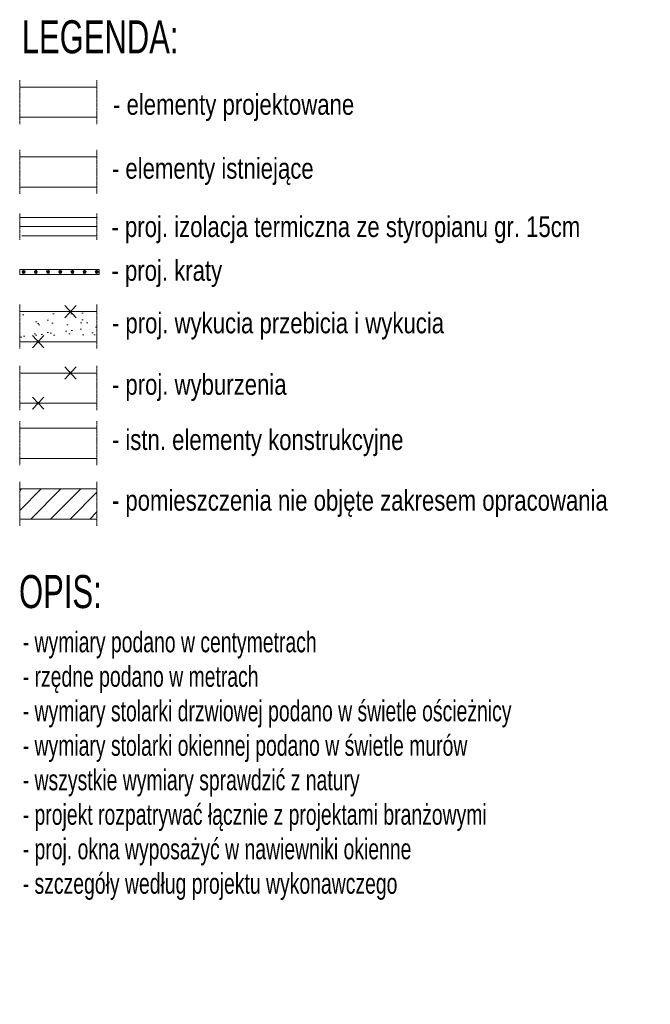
# Model space of a CAD drawing. Header units: millimetres. Extents: x 6354466 to 6508314, y -1889048 to -1342748.
# Tile 79 of 134: x 6448467 to 6453647, y -1755675 to -1747586. Entities that reach past the tile are written whole.
import ezdxf
from ezdxf.enums import TextEntityAlignment as Align

# ---------------------------------------------------------------- set-up
doc = ezdxf.new("R2010")
doc.units = ezdxf.units.MM
doc.linetypes.add('HIDDEN', pattern=[0.375, 0.25, -0.125])
for name, color, linetype, lineweight in [('L - PPOŻ', 10, 'Continuous', 15), ('L-2', 167, 'Continuous', 13), ('L-3', 10, 'Continuous', 18), ('L-8', 8, 'HIDDEN', 5), ('L-HATCH', 252, 'Continuous', 5), ('L-ISTNIEJĄCE BUDYNKI', 167, 'Continuous', 5), ('L-TXT', 141, 'Continuous', 9), ('L-Wyburzenia', 253, 'HIDDEN', 5)]:
    doc.layers.add(name, color=color, linetype=linetype, lineweight=lineweight)
doc.styles.add('125', font='cdmsimpl.shx', dxfattribs={"width": 0.7, "height": 125})
doc.styles.add('170', font='cdmsimpl.shx', dxfattribs={"width": 0.8, "height": 170})
doc.styles.add('200', font='cdmsimpl.shx', dxfattribs={"width": 0.7, "height": 200})
doc.linetypes.add('BATTING', pattern='A,0.00254,-2.54,[134,ltypeshp.shx,S=2.54,R=0,X=-2.54,Y=0],-5.08,[134,ltypeshp.shx,S=2.54,R=180,X=2.54,Y=0],-2.54', length=10.16254)

# ---------------------------------------------------------------- blocks, each defined once
blk = doc.blocks.new('wyburzacz')
for points in [[(-42, 38.8), (42, -38.8)], [(42, 38.8), (-42, -38.8)]]:
    blk.add_lwpolyline(points)

msp = doc.modelspace()

# ---------------------------------------------------------------- hatches: boundary and pattern name
at = {"layer": 'L-HATCH'}
h = msp.add_hatch(dxfattribs=at)
h.set_pattern_fill('AR-SAND', color=256, scale=3.6, style=0)
h.set_pattern_definition([(37.5, (4141594.3, -1578976.81), (-5.760113, 176.188765), [0, -138.9888, 0, -155.448, 0, -148.59]), (7.5, (4141594.3, -1578976.8), (161.828382, 258.057036), [0, -74.9808, 0, -125.2728, 0, -48.006]), (327.5, (4141481.82, -1578976.81), (284.757253, 0.517386), [0, -45.72, 0, -164.592, 0, -214.884]), (317.5, (4141481.82, -1578976.8), (274.880323, 80.254556), [0, -22.86, 0, -107.8992, 0, -123.444])])
h.paths.add_polyline_path([(6448467, -1749984), (6448467, -1750231.2), (6449102, -1750231.2), (6449102, -1749984)])
h = msp.add_hatch(dxfattribs=at)
h.set_pattern_fill('ANSI31', color=256, scale=36, style=0)
h.set_pattern_definition([(45, (4141594.29, -1578216.45), (-80.822305, 80.822305), [])])
h.paths.add_polyline_path([(6448467, -1751441), (6448467, -1751688.2), (6449102, -1751688.2), (6449102, -1751441)])

# ---------------------------------------------------------------- linework, layer by layer
at = {"layer": 'L-2'}
for p, q in [((6448467, -1748713.8), (6449102, -1748713.8)), ((6449102, -1748961), (6448467, -1748961))]:
    msp.add_line(p, q, dxfattribs=at)
at = {"layer": 'L-3'}
for p, q in [((6448467, -1748140.5), (6449102, -1748140.5)), ((6449102, -1748387.7), (6448467, -1748387.7))]:
    msp.add_line(p, q, dxfattribs=at)
at = {"layer": 'L-3', "ltscale": 8}
for p, q in [((6449100.5, -1749210.8), (6448469, -1749210.8)), ((6449100.5, -1749360.8), (6448485, -1749360.8))]:
    msp.add_line(p, q, dxfattribs=at)
at = {"layer": 'L-3', "linetype": 'BATTING', "ltscale": 7}
msp.add_line((6449100.5, -1749285.8), (6448469, -1749285.8), dxfattribs=at)
at = {"layer": 'L-3', "ltscale": 10}
msp.add_line((6448467, -1749638.6), (6448467, -1749678.6), dxfattribs=at)
at = {"layer": 'L-3'}
msp.add_lwpolyline([(6448467, -1749678.6), (6449119.8, -1749678.6), (6449119.8, -1749638.6), (6448467, -1749638.6)], dxfattribs=at)
for centre, radius in [((6448499.8, -1749658.6), 12), ((6448499.8, -1749658.6), 11), ((6448499.8, -1749658.6), 10), ((6448499.8, -1749658.6), 9), ((6448499.8, -1749658.6), 8), ((6448499.8, -1749658.6), 7), ((6448499.8, -1749658.6), 6), ((6448499.8, -1749658.6), 5), ((6448499.8, -1749658.6), 4), ((6448499.8, -1749658.6), 3), ((6448499.8, -1749658.6), 3), ((6448499.8, -1749658.6), 2), ((6448499.8, -1749658.6), 1), ((6448599.8, -1749658.6), 12), ((6448599.8, -1749658.6), 11), ((6448599.8, -1749658.6), 10), ((6448599.8, -1749658.6), 9), ((6448599.8, -1749658.6), 8), ((6448599.8, -1749658.6), 7), ((6448599.8, -1749658.6), 6), ((6448599.8, -1749658.6), 5), ((6448599.8, -1749658.6), 4), ((6448599.8, -1749658.6), 3), ((6448599.8, -1749658.6), 3), ((6448599.8, -1749658.6), 2), ((6448599.8, -1749658.6), 1), ((6448699.8, -1749658.6), 12), ((6448699.8, -1749658.6), 11), ((6448699.8, -1749658.6), 10), ((6448699.8, -1749658.6), 9), ((6448699.8, -1749658.6), 8), ((6448699.8, -1749658.6), 7), ((6448699.8, -1749658.6), 6), ((6448699.8, -1749658.6), 5), ((6448699.8, -1749658.6), 4), ((6448699.8, -1749658.6), 3), ((6448699.8, -1749658.6), 3), ((6448699.8, -1749658.6), 2), ((6448699.8, -1749658.6), 1), ((6448799.8, -1749658.6), 12), ((6448799.8, -1749658.6), 11), ((6448799.8, -1749658.6), 10), ((6448799.8, -1749658.6), 9), ((6448799.8, -1749658.6), 8), ((6448799.8, -1749658.6), 7), ((6448799.8, -1749658.6), 6), ((6448799.8, -1749658.6), 5), ((6448799.8, -1749658.6), 4), ((6448799.8, -1749658.6), 3), ((6448799.8, -1749658.6), 3), ((6448799.8, -1749658.6), 2), ((6448799.8, -1749658.6), 1), ((6448899.8, -1749658.6), 12), ((6448899.8, -1749658.6), 11), ((6448899.8, -1749658.6), 10), ((6448899.8, -1749658.6), 9), ((6448899.8, -1749658.6), 8), ((6448899.8, -1749658.6), 7), ((6448899.8, -1749658.6), 6), ((6448899.8, -1749658.6), 5), ((6448899.8, -1749658.6), 4), ((6448899.8, -1749658.6), 3), ((6448899.8, -1749658.6), 3), ((6448899.8, -1749658.6), 2), ((6448899.8, -1749658.6), 1), ((6448999.8, -1749658.6), 12), ((6448999.8, -1749658.6), 11), ((6448999.8, -1749658.6), 10), ((6448999.8, -1749658.6), 9), ((6448999.8, -1749658.6), 8), ((6448999.8, -1749658.6), 7), ((6448999.8, -1749658.6), 6), ((6448999.8, -1749658.6), 5), ((6448999.8, -1749658.6), 4), ((6448999.8, -1749658.6), 3), ((6448999.8, -1749658.6), 3), ((6448999.8, -1749658.6), 2), ((6448999.8, -1749658.6), 1), ((6449099.8, -1749658.6), 12), ((6449099.8, -1749658.6), 11), ((6449099.8, -1749658.6), 10), ((6449099.8, -1749658.6), 9), ((6449099.8, -1749658.6), 8), ((6449099.8, -1749658.6), 7), ((6449099.8, -1749658.6), 6), ((6449099.8, -1749658.6), 5), ((6449099.8, -1749658.6), 4), ((6449099.8, -1749658.6), 3), ((6449099.8, -1749658.6), 3), ((6449099.8, -1749658.6), 2), ((6449099.8, -1749658.6), 1)]:
    msp.add_circle(centre, radius, dxfattribs=at)
at = {"layer": 'L-8', "ltscale": 10}
for p, q in [((6448467, -1748444.3), (6448467, -1748082.1)), ((6449102, -1748082.1), (6449102, -1748444.3)), ((6448467, -1749017.6), (6448467, -1748655.4)), ((6449102, -1748655.4), (6449102, -1749017.6)), ((6448469, -1749393.3), (6448469, -1749178.2)), ((6449100.5, -1749178.2), (6449100.5, -1749393.3)), ((6448467, -1750287.8), (6448467, -1749925.7)), ((6449102, -1749925.7), (6449102, -1750287.8)), ((6448467, -1750792.7), (6448467, -1750430.5)), ((6449102, -1750430.5), (6449102, -1750792.7)), ((6448467, -1751246.2), (6448467, -1750884.1)), ((6449102, -1750884.1), (6449102, -1751246.2)), ((6448467, -1751744.8), (6448467, -1751382.6)), ((6449102, -1751382.6), (6449102, -1751744.8))]:
    msp.add_line(p, q, dxfattribs=at)
at = {"layer": 'L-ISTNIEJĄCE BUDYNKI'}
for p, q in [((6448467, -1750942.4), (6449102, -1750942.4)), ((6449102, -1751189.6), (6448467, -1751189.6)), ((6448467, -1751441), (6449102, -1751441)), ((6449102, -1751688.2), (6448467, -1751688.2))]:
    msp.add_line(p, q, dxfattribs=at)
at = {"layer": 'L-Wyburzenia', "ltscale": 20}
for p, q in [((6448467, -1749984), (6449102, -1749984)), ((6449102, -1750231.2), (6448467, -1750231.2)), ((6448467, -1750488.9), (6449102, -1750488.9)), ((6449102, -1750736.1), (6448467, -1750736.1))]:
    msp.add_line(p, q, dxfattribs=at)

# ---------------------------------------------------------------- block references
at = {"layer": 'L - PPOŻ', "xscale": 1.2, "yscale": 1.2, "zscale": 1.2, "rotation": 89.99999999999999}
for p in [(6448883.7, -1749984), (6448617.6, -1750231.2), (6448883.7, -1750488.9), (6448617.6, -1750736.1)]:
    msp.add_blockref('wyburzacz', p, dxfattribs=at)

# ---------------------------------------------------------------- texts
at = {"layer": 'L-2', "style": '200', "width": 0.7}
msp.add_text('LEGENDA:', height=272, dxfattribs=at).set_placement((6448484.2, -1747862.7))
msp.add_text('OPIS:', height=272, dxfattribs=at).set_placement((6448801.1, -1752147.9), align=Align.TOP_CENTER)
at = {"layer": 'L-TXT', "style": '170', "width": 0.8}
for s, p in [('- elementy projektowane', (6449233.6, -1748367.1, 0)), ('- elementy istniejące', (6449224, -1748892.2, 0)), ('- proj. izolacja termiczna ze styropianu gr. 15cm', (6449220.7, -1749371.2)), ('- proj. kraty', (6449220.7, -1749731)), ('- proj. wykucia przebicia i wykucia', (6449224, -1750162.4, 0)), ('- proj. wyburzenia', (6449224, -1750667.3, 0)), ('- istn. elementy konstrukcyjne', (6449224, -1751120.8, 0)), ('- pomieszczenia nie objęte zakresem opracowania', (6449224, -1751619.4, 0))]:
    msp.add_text(s, height=170, dxfattribs=at).set_placement(p)
at = {"layer": 'L-TXT', "insert": (6448491.7, -1752613), "char_height": 170, "attachment_point": 1, "style": '125'}
msp.add_mtext_dynamic_manual_height_columns('- wymiary podano w centymetrach\\P- rzędne podano w metrach\\P- wymiary stolarki drzwiowej podano w świetle ościeżnicy\\P- wymiary stolarki okiennej podano w świetle murów\\P- wszystkie wymiary sprawdzić z natury\\P- projekt rozpatrywać łącznie z projektami branżowymi\\P- proj. okna wyposażyć w nawiewniki okienne\\P- szczegóły według projektu wykonawczego\\P\\P ', width=5361.908, gutter_width=625, heights=[0], dxfattribs=at)

doc.saveas('drawing.dxf')
